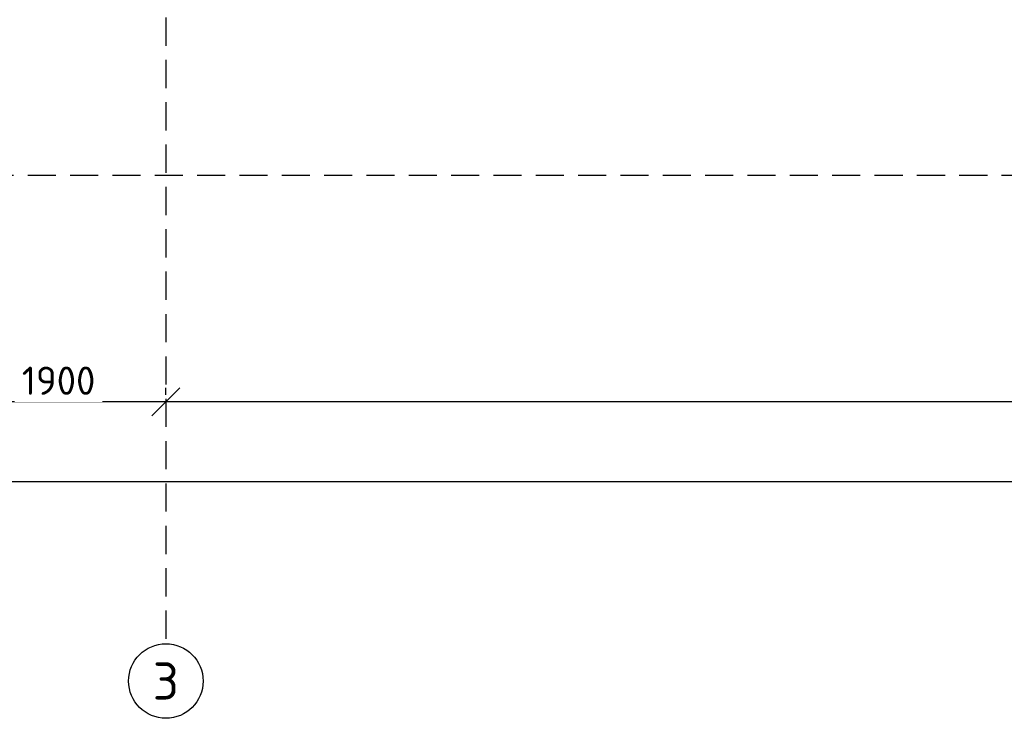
# Model space of a CAD drawing. Header units: inches. Extents: x 8001 to 766003, y -84601 to 563258.
# Tile 146 of 169: x 479409 to 488131, y 233430 to 239615. Entities that reach past the tile are written whole.
import ezdxf
from ezdxf.enums import TextEntityAlignment as Align

# ---------------------------------------------------------------- set-up
doc = ezdxf.new("R2010")
doc.units = ezdxf.units.IN
doc.header["$MEASUREMENT"] = 0
doc.linetypes.add('( Hidden )', pattern=[0.375, 0.25, -0.125])
doc.styles.add('GOST', font='isocpeur.ttf')
doc.styles.add('Text style', font='isocpeur.ttf', dxfattribs={"height": 250})
doc.dimstyles.new('Dim Style', dxfattribs={"dimtxt": 250, "dimasz": 250, "dimexe": 125, "dimexo": 62.5, "dimgap": 62.5, "dimtad": 1, "dimdec": 0, "dimtxsty": 'Text style', "dimblk": 'OBLIQUE', "dimcen": 250, "dimclrd": 256, "dimclre": 256, "dimclrt": 256, "dimadec": 0, "dimazin": 0, "dimtfac": 1, "dimtdec": 0, "dimtmove": 0, "dimatfit": 3, "dimldrblk": 'OBLIQUE', "dimfxl": 1, "dimlwd": -1, "dimlwe": -1, "dimarcsym": 0})

# ---------------------------------------------------------------- blocks, each defined once
blk = doc.blocks.new('_Oblique')
at = {"color": 0, "linetype": 'ByBlock', "lineweight": -2}
blk.add_line((-0.5, -0.5), (0.5, 0.5), dxfattribs=at)
blk = doc.blocks.new('*D156')
at = {"transparency": 16777216}
for p, q in [((178669.6526456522, 52568.79945057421), (178669.6526456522, 52631.29945057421)), ((197789.6526456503, 52568.79945057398), (197789.6526456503, 52631.29945057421)), ((197789.6526456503, 52506.29945057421), (178669.6526456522, 52506.29945057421))]:
    blk.add_line(p, q, dxfattribs=at)
at = {"layer": 'Defpoints', "color": 0, "transparency": 16777216}
for p in [(178669.6526456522, 52506.29945057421), (178669.6526456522, 52506.29945057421), (197789.6526456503, 52506.29945057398)]:
    blk.add_point(p, dxfattribs=at)
at = {"transparency": 16777216, "xscale": 250, "yscale": 250, "zscale": 250, "rotation": 180}
blk.add_blockref('_Oblique', (178669.6526456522, 52506.29945057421), dxfattribs=at)
at = {"transparency": 16777216, "xscale": 250, "yscale": 250, "zscale": 250}
blk.add_blockref('_Oblique', (197789.6526456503, 52506.29945057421), dxfattribs=at)
at = {"transparency": 16777216, "insert": (188229.6526456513, 52693.79945057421), "char_height": 250, "attachment_point": 5, "style": 'Text style', "bg_fill": 3, "box_fill_scale": 1.25, "bg_fill_color": 256, "bg_fill_true_color": 13158600, "bg_fill_transparency": 0}
blk.add_mtext('19120', dxfattribs=at)
blk = doc.blocks.new('*D157')
at = {"transparency": 16777216}
for p, q in [((176769.6526456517, 52568.79945057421), (176769.6526456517, 52631.29945057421)), ((178669.6526456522, 52568.79945057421), (178669.6526456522, 52631.29945057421)), ((178669.6526456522, 52506.29945057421), (176769.6526456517, 52506.29945057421))]:
    blk.add_line(p, q, dxfattribs=at)
at = {"layer": 'Defpoints', "color": 0, "transparency": 16777216}
for p in [(176769.6526456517, 52506.29945057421), (176769.6526456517, 52506.29945057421), (178669.6526456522, 52506.29945057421)]:
    blk.add_point(p, dxfattribs=at)
at = {"transparency": 16777216, "xscale": 250, "yscale": 250, "zscale": 250, "rotation": 180}
blk.add_blockref('_Oblique', (176769.6526456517, 52506.29945057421), dxfattribs=at)
at = {"transparency": 16777216, "xscale": 250, "yscale": 250, "zscale": 250}
blk.add_blockref('_Oblique', (178669.6526456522, 52506.29945057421), dxfattribs=at)
at = {"transparency": 16777216, "insert": (177719.6526456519, 52693.79945057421), "char_height": 250, "attachment_point": 5, "style": 'Text style', "bg_fill": 3, "box_fill_scale": 1.25, "bg_fill_color": 256, "bg_fill_true_color": 13158600, "bg_fill_transparency": 0}
blk.add_mtext('1900', dxfattribs=at)
blk = doc.blocks.new('*D158')
at = {"transparency": 16777216}
for p, q in [((231319.6526456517, 51863.45930125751), (231319.6526456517, 51925.95930125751)), ((176769.6526456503, 51877.28532255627), (176769.6526456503, 51675.95930125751)), ((176769.6526456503, 51800.95930125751), (231319.6526456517, 51800.95930125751))]:
    blk.add_line(p, q, dxfattribs=at)
at = {"layer": 'Defpoints', "color": 0, "transparency": 16777216}
for p in [(176769.6526456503, 51939.78532255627), (231319.6526456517, 51800.95930125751), (231319.6526456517, 51800.95930125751)]:
    blk.add_point(p, dxfattribs=at)
at = {"transparency": 16777216, "xscale": 250, "yscale": 250, "zscale": 250, "rotation": 180}
blk.add_blockref('_Oblique', (176769.6526456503, 51800.95930125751), dxfattribs=at)
at = {"transparency": 16777216, "xscale": 250, "yscale": 250, "zscale": 250}
blk.add_blockref('_Oblique', (231319.6526456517, 51800.95930125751), dxfattribs=at)
at = {"transparency": 16777216, "insert": (204044.652645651, 51988.45930125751), "char_height": 250, "attachment_point": 5, "style": 'Text style', "bg_fill": 3, "box_fill_scale": 1.25, "bg_fill_color": 256, "bg_fill_true_color": 13158600, "bg_fill_transparency": 0}
blk.add_mtext('74330', dxfattribs=at)
blk = doc.blocks.new('kb-axis')
blk.add_circle((0, 0), 1)
at = {"style": 'GOST'}
blk.add_attdef('AXIS', text='', height=1, dxfattribs=at).set_placement((0, 0), align=Align.MIDDLE_CENTER)
blk = doc.blocks.new('hkgk')
at = {"color": 1, "linetype": '( Hidden )', "ltscale": 1000}
for p, q in [((178669.6526456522, 92659.33996780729), (178669.6526456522, 50364.70336688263)), ((231321.1995090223, 54509.33996780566), (170227.621721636, 54509.33996780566))]:
    blk.add_line(p, q, dxfattribs=at)
at = {"xscale": 330, "yscale": 330, "zscale": 330}
blk.add_blockref('kb-axis', (178669.6526456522, 50034.70336688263), dxfattribs=at).add_auto_attribs({'AXIS': '3'})
dim = blk.add_linear_dim(base=(178669.6526456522, 52506.29945057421), p1=(197789.6526456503, 52506.29945057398), p2=(178669.6526456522, 52506.29945057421), dimstyle='Dim Style', override={"dimtfill": 1, "dimarcsym": 1})
dim.commit()
dim.dimension.update_dxf_attribs({"geometry": '*D156', "text_midpoint": (188229.6526456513, 52693.79945057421)})
dim = blk.add_linear_dim(base=(231319.6526456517, 51800.95930125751), p1=(176769.6526456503, 51939.78532255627), p2=(231319.6526456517, 51800.95930125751), text='74330', dimstyle='Dim Style', override={"dimtfill": 1, "dimarcsym": 1})
dim.commit()
dim.dimension.update_dxf_attribs({"geometry": '*D158', "text_midpoint": (204044.652645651, 51988.45930125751)})
dim = blk.add_linear_dim(base=(176769.6526456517, 52506.29945057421), p1=(178669.6526456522, 52506.29945057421), p2=(176769.6526456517, 52506.29945057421), dimstyle='Dim Style', override={"dimtfill": 1, "dimarcsym": 1})
dim.commit()
dim.dimension.update_dxf_attribs({"geometry": '*D157', "text_midpoint": (177719.6526456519, 52693.79945057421)})

msp = doc.modelspace()

# ---------------------------------------------------------------- block references
at = {"color": 25}
msp.add_blockref('hkgk', (302034.1337840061, 183724.9024351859), dxfattribs=at)

doc.saveas('drawing.dxf')
